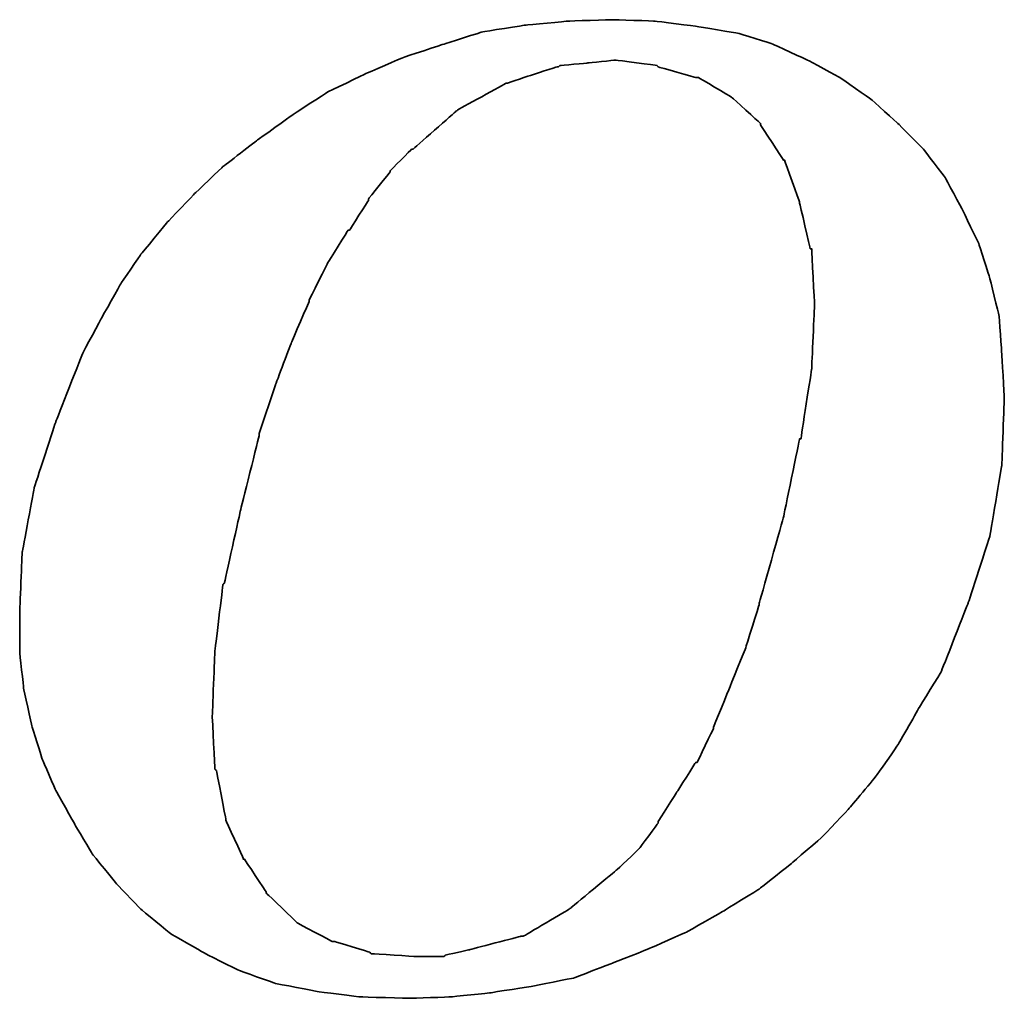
# Model space of a CAD drawing. Header units: millimetres. Extents: x 459 to 856, y -221 to -73.
# Tile 44 of 49: x 780.89 to 785.76, y -177.24 to -172.4. Entities that reach past the tile are written whole.
import ezdxf

# ---------------------------------------------------------------- set-up
doc = ezdxf.new("R2010")
doc.units = ezdxf.units.MM
doc.layers.add('DIM', color=4, linetype='CONTINUOUS')
doc.layers.add('layer 1', color=7, linetype='CONTINUOUS')

# ---------------------------------------------------------------- blocks, each defined once
blk = doc.blocks.new('TBI MOTION logo(完整正式版)')
at = {"layer": 'layer 1', "color": 22, "lineweight": 35}
for points, knots in [([(35.79625, -6.98375), (35.79625, -6.98375), (36.23125, -7.43875), (36.23125, -7.43875), (36.23125, -7.43875), (36.23125, -7.43875), (36.75625, -7.87125), (36.75625, -7.87125), (36.75625, -7.87125), (36.75625, -7.87125), (37.33125, -8.20375), (37.33125, -8.20375), (37.33125, -8.20375), (37.33125, -8.20375), (37.95625, -8.51875), (37.95625, -8.51875), (37.95625, -8.51875), (37.95625, -8.51875), (38.62625, -8.75875), (38.62625, -8.75875), (38.62625, -8.75875), (38.62625, -8.75875), (39.37125, -8.90375), (39.37125, -8.90375), (39.37125, -8.90375), (39.37125, -8.90375), (40.14125, -8.99875), (40.14125, -8.99875), (40.14125, -8.99875), (40.14125, -8.99875), (41.02625, -9.02375), (41.02625, -9.02375), (41.02625, -9.02375), (41.02625, -9.02375), (41.74625, -8.99875), (41.74625, -8.99875), (41.74625, -8.99875), (41.74625, -8.99875), (42.46625, -8.92375), (42.46625, -8.92375), (42.46625, -8.92375), (42.46625, -8.92375), (43.21125, -8.80625), (43.21125, -8.80625), (43.21125, -8.80625), (43.21125, -8.80625), (43.93125, -8.66375), (43.93125, -8.66375), (43.93125, -8.66375), (43.93125, -8.66375), (44.62625, -8.39875), (44.62625, -8.39875), (44.62625, -8.39875), (44.62625, -8.39875), (45.29625, -8.13375), (45.29625, -8.13375), (45.29625, -8.13375), (45.29625, -8.13375), (45.94625, -7.84375), (45.94625, -7.84375), (45.94625, -7.84375), (45.94625, -7.84375), (46.61625, -7.46375), (46.61625, -7.46375), (46.61625, -7.46375), (46.61625, -7.46375), (47.24125, -7.07875), (47.24125, -7.07875), (47.24125, -7.07875), (47.24125, -7.07875), (47.81625, -6.62375), (47.81625, -6.62375), (47.81625, -6.62375), (47.81625, -6.62375), (48.36875, -6.14375), (48.36875, -6.14375), (48.36875, -6.14375), (48.36875, -6.14375), (48.84625, -5.64125), (48.84625, -5.64125), (48.84625, -5.64125), (48.84625, -5.64125), (49.32625, -5.06375), (49.32625, -5.06375), (49.32625, -5.06375), (49.32625, -5.06375), (49.71125, -4.51374), (49.71125, -4.51374), (49.71125, -4.51374), (49.71125, -4.51374), (50.09625, -3.83874), (50.09625, -3.83874), (50.09625, -3.83874), (50.09625, -3.83874), (50.48125, -3.21374), (50.48125, -3.21374), (50.48125, -3.21374), (50.48125, -3.21374), (50.96125, -1.99125), (50.96125, -1.99125), (50.96125, -1.99125), (50.96125, -1.99125), (51.34375, -0.81875), (51.34375, -0.81875), (51.34375, -0.81875), (51.34375, -0.81875), (51.56125, 0.45624), (51.56125, 0.45624), (51.56125, 0.45624), (51.56125, 0.45624), (51.60625, 1.67624), (51.60625, 1.67624), (51.60625, 1.67624), (51.60625, 1.67624), (51.56125, 2.44625), (51.56125, 2.44625), (51.56125, 2.44625), (51.56125, 2.44625), (51.51125, 3.14125), (51.51125, 3.14125), (51.51125, 3.14125), (51.51125, 3.14125), (51.34375, 3.81125), (51.34375, 3.81125), (51.34375, 3.81125), (51.34375, 3.81125), (51.15125, 4.41125), (51.15125, 4.41125), (51.15125, 4.41125), (51.15125, 4.41125), (50.86125, 5.01125), (50.86125, 5.01125), (50.86125, 5.01125), (50.86125, 5.01125), (50.55125, 5.58875), (50.55125, 5.58875), (50.55125, 5.58875), (50.55125, 5.58875), (50.16625, 6.09125), (50.16625, 6.09125), (50.16625, 6.09125), (50.16625, 6.09125), (49.71125, 6.54875), (49.71125, 6.54875), (49.71125, 6.54875), (49.71125, 6.54875), (49.23125, 6.98125), (49.23125, 6.98125), (49.23125, 6.98125), (49.23125, 6.98125), (48.67875, 7.36625), (48.67875, 7.36625), (48.67875, 7.36625), (48.67875, 7.36625), (48.10375, 7.67625), (48.10375, 7.67625), (48.10375, 7.67625), (48.10375, 7.67625), (47.48125, 7.96375), (47.48125, 7.96375), (47.48125, 7.96375), (47.48125, 7.96375), (46.85625, 8.15625), (46.85625, 8.15625), (46.85625, 8.15625), (46.85625, 8.15625), (46.13625, 8.27624), (46.13625, 8.27624), (46.13625, 8.27624), (46.13625, 8.27624), (45.39125, 8.37125), (45.39125, 8.37125), (45.39125, 8.37125), (45.39125, 8.37125), (44.62625, 8.39624), (44.62625, 8.39624), (44.62625, 8.39624), (44.62625, 8.39624), (43.83625, 8.37125), (43.83625, 8.37125), (43.83625, 8.37125), (43.83625, 8.37125), (43.09125, 8.30125), (43.09125, 8.30125), (43.09125, 8.30125), (43.09125, 8.30125), (42.32125, 8.18125), (42.32125, 8.18125), (42.32125, 8.18125), (42.32125, 8.18125), (41.62875, 7.96375), (41.62875, 7.96375), (41.62875, 7.96375), (41.62875, 7.96375), (40.90625, 7.72625), (40.90625, 7.72625), (40.90625, 7.72625), (40.90625, 7.72625), (40.23624, 7.43625), (40.23624, 7.43625), (40.23624, 7.43625), (40.23624, 7.43625), (39.54124, 7.10125), (39.54124, 7.10125), (39.54124, 7.10125), (39.54124, 7.10125), (38.91625, 6.69125), (38.91625, 6.69125), (38.91625, 6.69125), (38.91625, 6.69125), (38.31625, 6.26125), (38.31625, 6.26125), (38.31625, 6.26125), (38.31625, 6.26125), (37.69125, 5.78125), (37.69125, 5.78125), (37.69125, 5.78125), (37.69125, 5.78125), (37.18625, 5.30125), (37.18625, 5.30125), (37.18625, 5.30125), (37.18625, 5.30125), (36.70625, 4.79624), (36.70625, 4.79624), (36.70625, 4.79624), (36.70625, 4.79624), (36.23125, 4.22125), (36.23125, 4.22125), (36.23125, 4.22125), (36.23125, 4.22125), (35.87124, 3.69375), (35.87124, 3.69375), (35.87124, 3.69375), (35.87124, 3.69375), (35.53125, 3.09125), (35.53125, 3.09125), (35.53125, 3.09125), (35.53125, 3.09125), (35.19875, 2.47125), (35.19875, 2.47125), (35.19875, 2.47125), (35.19875, 2.47125), (34.71625, 1.24625), (34.71625, 1.24625), (34.71625, 1.24625), (34.71625, 1.24625), (34.33125, 0.06874), (34.33125, 0.06874), (34.33125, 0.06874), (34.33125, 0.06874), (34.11625, -1.07875), (34.11625, -1.07875), (34.11625, -1.07875), (34.11625, -1.07875), (34.07125, -2.15875), (34.07125, -2.15875), (34.07125, -2.15875), (34.07125, -2.15875), (34.07125, -2.85375), (34.07125, -2.85375), (34.07125, -2.85375), (34.07125, -2.85375), (34.14125, -3.50375), (34.14125, -3.50375), (34.14125, -3.50375), (34.14125, -3.50375), (34.28625, -4.17375), (34.28625, -4.17375), (34.28625, -4.17375), (34.28625, -4.17375), (34.47625, -4.77624), (34.47625, -4.77624), (34.47625, -4.77624), (34.47625, -4.77624), (34.71625, -5.32625), (34.71625, -5.32625), (34.71625, -5.32625), (34.71625, -5.32625), (35.05375, -5.92875), (35.05375, -5.92875), (35.05375, -5.92875), (35.05375, -5.92875), (35.36375, -6.45375), (35.36375, -6.45375), (35.36375, -6.45375), (35.36375, -6.45375), (35.79625, -6.98375), (35.79625, -6.98375)], [0, 0, 0, 0, 0.01388889, 0.01388889, 0.01388889, 0.0138889, 0.02777778, 0.02777778, 0.02777778, 0.02777779, 0.04166667, 0.04166667, 0.04166667, 0.04166668, 0.05555556, 0.05555556, 0.05555556, 0.05555557, 0.06944444, 0.06944444, 0.06944444, 0.06944445, 0.08333333, 0.08333333, 0.08333333, 0.08333334, 0.09722222, 0.09722222, 0.09722222, 0.09722223, 0.11111111, 0.11111111, 0.11111111, 0.11111112, 0.125, 0.125, 0.125, 0.12500001, 0.13888889, 0.13888889, 0.13888889, 0.1388889, 0.15277778, 0.15277778, 0.15277778, 0.15277779, 0.16666667, 0.16666667, 0.16666667, 0.16666668, 0.18055556, 0.18055556, 0.18055556, 0.18055557, 0.19444444, 0.19444444, 0.19444444, 0.19444445, 0.20833333, 0.20833333, 0.20833333, 0.20833334, 0.22222222, 0.22222222, 0.22222222, 0.22222223, 0.23611111, 0.23611111, 0.23611111, 0.23611112, 0.25, 0.25, 0.25, 0.25000001, 0.26388889, 0.26388889, 0.26388889, 0.2638889, 0.27777778, 0.27777778, 0.27777778, 0.27777779, 0.29166667, 0.29166667, 0.29166667, 0.29166668, 0.30555556, 0.30555556, 0.30555556, 0.30555557, 0.31944444, 0.31944444, 0.31944444, 0.31944445, 0.33333333, 0.33333333, 0.33333333, 0.33333334, 0.34722222, 0.34722222, 0.34722222, 0.34722223, 0.36111111, 0.36111111, 0.36111111, 0.36111112, 0.375, 0.375, 0.375, 0.37500001, 0.38888889, 0.38888889, 0.38888889, 0.3888889, 0.40277778, 0.40277778, 0.40277778, 0.40277779, 0.41666667, 0.41666667, 0.41666667, 0.41666668, 0.43055556, 0.43055556, 0.43055556, 0.43055557, 0.44444444, 0.44444444, 0.44444444, 0.44444445, 0.45833333, 0.45833333, 0.45833333, 0.45833334, 0.47222222, 0.47222222, 0.47222222, 0.47222223, 0.48611111, 0.48611111, 0.48611111, 0.48611112, 0.5, 0.5, 0.5, 0.50000001, 0.51388889, 0.51388889, 0.51388889, 0.5138889, 0.52777778, 0.52777778, 0.52777778, 0.52777779, 0.54166667, 0.54166667, 0.54166667, 0.54166668, 0.55555556, 0.55555556, 0.55555556, 0.55555557, 0.56944444, 0.56944444, 0.56944444, 0.56944445, 0.58333333, 0.58333333, 0.58333333, 0.58333334, 0.59722222, 0.59722222, 0.59722222, 0.59722223, 0.61111111, 0.61111111, 0.61111111, 0.61111112, 0.625, 0.625, 0.625, 0.62500001, 0.63888889, 0.63888889, 0.63888889, 0.6388889, 0.65277778, 0.65277778, 0.65277778, 0.65277779, 0.66666667, 0.66666667, 0.66666667, 0.66666668, 0.68055556, 0.68055556, 0.68055556, 0.68055557, 0.69444444, 0.69444444, 0.69444444, 0.69444445, 0.70833333, 0.70833333, 0.70833333, 0.70833334, 0.72222222, 0.72222222, 0.72222222, 0.72222223, 0.73611111, 0.73611111, 0.73611111, 0.73611112, 0.75, 0.75, 0.75, 0.75000001, 0.76388889, 0.76388889, 0.76388889, 0.7638889, 0.77777778, 0.77777778, 0.77777778, 0.77777779, 0.79166667, 0.79166667, 0.79166667, 0.79166668, 0.80555556, 0.80555556, 0.80555556, 0.80555557, 0.81944444, 0.81944444, 0.81944444, 0.81944445, 0.83333333, 0.83333333, 0.83333333, 0.83333334, 0.84722222, 0.84722222, 0.84722222, 0.84722223, 0.86111111, 0.86111111, 0.86111111, 0.86111112, 0.875, 0.875, 0.875, 0.87500001, 0.88888889, 0.88888889, 0.88888889, 0.8888889, 0.90277778, 0.90277778, 0.90277778, 0.90277779, 0.91666667, 0.91666667, 0.91666667, 0.91666668, 0.93055556, 0.93055556, 0.93055556, 0.93055557, 0.94444444, 0.94444444, 0.94444444, 0.94444445, 0.95833333, 0.95833333, 0.95833333, 0.95833334, 0.97222222, 0.97222222, 0.97222222, 0.97222223, 0.98611111, 0.98611111, 0.98611111, 0.98611112, 1, 1, 1, 1]), ([(38.33875, 1.03124), (38.33875, 1.03124), (38.62625, 1.89625), (38.62625, 1.89625), (38.62625, 1.89625), (38.62625, 1.89625), (38.91625, 2.66375), (38.91625, 2.66375), (38.91625, 2.66375), (38.91625, 2.66375), (39.22625, 3.38125), (39.22625, 3.38125), (39.22625, 3.38125), (39.22625, 3.38125), (39.22625, 3.40624), (39.22625, 3.40624), (39.22625, 3.40624), (39.22625, 3.40624), (39.56124, 4.07624), (39.56124, 4.07624), (39.56124, 4.07624), (39.56124, 4.07624), (39.92125, 4.65125), (39.92125, 4.65125), (39.92125, 4.65125), (39.92125, 4.65125), (39.94625, 4.65125), (39.94625, 4.65125), (39.94625, 4.65125), (39.94625, 4.65125), (40.28125, 5.17875), (40.28125, 5.17875), (40.28125, 5.17875), (40.28125, 5.17875), (40.28125, 5.20375), (40.28125, 5.20375), (40.28125, 5.20375), (40.28125, 5.20375), (40.66875, 5.68625), (40.66875, 5.68625), (40.66875, 5.68625), (40.66875, 5.68625), (40.66875, 5.70625), (40.66875, 5.70625), (40.66875, 5.70625), (40.66875, 5.70625), (41.05124, 6.09125), (41.05124, 6.09125), (41.05124, 6.09125), (41.05124, 6.09125), (41.07625, 6.09125), (41.07625, 6.09125), (41.07625, 6.09125), (41.07625, 6.09125), (41.84125, 6.76625), (41.84125, 6.76625), (41.84125, 6.76625), (41.84125, 6.76625), (41.86625, 6.78625), (41.86625, 6.78625), (41.86625, 6.78625), (41.86625, 6.78625), (42.73125, 7.26624), (42.73125, 7.26624), (42.73125, 7.26624), (42.73125, 7.26624), (42.75625, 7.26624), (42.75625, 7.26624), (42.75625, 7.26624), (42.75625, 7.26624), (43.18625, 7.41125), (43.18625, 7.41125), (43.18625, 7.41125), (43.18625, 7.41125), (43.64125, 7.55625), (43.64125, 7.55625), (43.64125, 7.55625), (43.64125, 7.55625), (43.66625, 7.55625), (43.66625, 7.55625), (43.66625, 7.55625), (43.66625, 7.55625), (43.69125, 7.58124), (43.69125, 7.58124), (43.69125, 7.58124), (43.69125, 7.58124), (44.19125, 7.62625), (44.19125, 7.62625), (44.19125, 7.62625), (44.19125, 7.62625), (44.67125, 7.67625), (44.67125, 7.67625), (44.67125, 7.67625), (44.67125, 7.67625), (44.69625, 7.67625), (44.69625, 7.67625), (44.69625, 7.67625), (44.69625, 7.67625), (45.41875, 7.58124), (45.41875, 7.58124), (45.41875, 7.58124), (45.41875, 7.58124), (45.44125, 7.55625), (45.44125, 7.55625), (45.44125, 7.55625), (45.44125, 7.55625), (46.11125, 7.36625), (46.11125, 7.36625), (46.11125, 7.36625), (46.11125, 7.36625), (46.13625, 7.36625), (46.13625, 7.36625), (46.13625, 7.36625), (46.13625, 7.36625), (46.15875, 7.36625), (46.15875, 7.36625), (46.15875, 7.36625), (46.15875, 7.36625), (46.73625, 7.02624), (46.73625, 7.02624), (46.73625, 7.02624), (46.73625, 7.02624), (46.76125, 7.00624), (46.76125, 7.00624), (46.76125, 7.00624), (46.76125, 7.00624), (47.24125, 6.57124), (47.24125, 6.57124), (47.24125, 6.57124), (47.24125, 6.57124), (47.26625, 6.54875), (47.26625, 6.54875), (47.26625, 6.54875), (47.26625, 6.54875), (47.26625, 6.52375), (47.26625, 6.52375), (47.26625, 6.52375), (47.26625, 6.52375), (47.67375, 5.89875), (47.67375, 5.89875), (47.67375, 5.89875), (47.67375, 5.89875), (47.69625, 5.89875), (47.69625, 5.89875), (47.69625, 5.89875), (47.69625, 5.89875), (47.69625, 5.87625), (47.69625, 5.87625), (47.69625, 5.87625), (47.69625, 5.87625), (47.96125, 5.15625), (47.96125, 5.15625), (47.96125, 5.15625), (47.96125, 5.15625), (47.96125, 5.13125), (47.96125, 5.13125), (47.96125, 5.13125), (47.96125, 5.13125), (48.15125, 4.31875), (48.15125, 4.31875), (48.15125, 4.31875), (48.15125, 4.31875), (48.17625, 4.31875), (48.17625, 4.31875), (48.17625, 4.31875), (48.17625, 4.31875), (48.17625, 4.29125), (48.17625, 4.29125), (48.17625, 4.29125), (48.17625, 4.29125), (48.22625, 3.33125), (48.22625, 3.33125), (48.22625, 3.33125), (48.22625, 3.33125), (48.22625, 3.30875), (48.22625, 3.30875), (48.22625, 3.30875), (48.22625, 3.30875), (48.17625, 2.20624), (48.17625, 2.20624), (48.17625, 2.20624), (48.17625, 2.20624), (48.17625, 2.18124), (48.17625, 2.18124), (48.17625, 2.18124), (48.17625, 2.18124), (47.98375, 0.93624), (47.98375, 0.93624), (47.98375, 0.93624), (47.98375, 0.93624), (47.96125, 0.93624), (47.96125, 0.93624), (47.96125, 0.93624), (47.96125, 0.93624), (47.67375, -0.45874), (47.67375, -0.45874), (47.67375, -0.45874), (47.67375, -0.45874), (47.24125, -1.99125), (47.24125, -1.99125), (47.24125, -1.99125), (47.24125, -1.99125), (47.24125, -2.01874), (47.24125, -2.01874), (47.24125, -2.01874), (47.24125, -2.01874), (47.00125, -2.78375), (47.00125, -2.78375), (47.00125, -2.78375), (47.00125, -2.78375), (46.71125, -3.50375), (46.71125, -3.50375), (46.71125, -3.50375), (46.71125, -3.50375), (46.42625, -4.19875), (46.42625, -4.19875), (46.42625, -4.19875), (46.42625, -4.19875), (46.42625, -4.22375), (46.42625, -4.22375), (46.42625, -4.22375), (46.42625, -4.22375), (46.13625, -4.82374), (46.13625, -4.82374), (46.13625, -4.82374), (46.13625, -4.82374), (46.11125, -4.82374), (46.11125, -4.82374), (46.11125, -4.82374), (46.11125, -4.82374), (45.77625, -5.35125), (45.77625, -5.35125), (45.77625, -5.35125), (45.77625, -5.35125), (45.44125, -5.87875), (45.44125, -5.87875), (45.44125, -5.87875), (45.44125, -5.87875), (45.44125, -5.90375), (45.44125, -5.90375), (45.44125, -5.90375), (45.44125, -5.90375), (45.10625, -6.35875), (45.10625, -6.35875), (45.10625, -6.35875), (45.10625, -6.35875), (45.08125, -6.38375), (45.08125, -6.38375), (45.08125, -6.38375), (45.08125, -6.38375), (44.69625, -6.74375), (44.69625, -6.74375), (44.69625, -6.74375), (44.69625, -6.74375), (43.88375, -7.41625), (43.88375, -7.41625), (43.88375, -7.41625), (43.88375, -7.41625), (43.85625, -7.43875), (43.85625, -7.43875), (43.85625, -7.43875), (43.85625, -7.43875), (43.04125, -7.91875), (43.04125, -7.91875), (43.04125, -7.91875), (43.04125, -7.91875), (43.01625, -7.91875), (43.01625, -7.91875), (43.01625, -7.91875), (43.01625, -7.91875), (42.99625, -7.91875), (42.99625, -7.91875), (42.99625, -7.91875), (42.99625, -7.91875), (42.08125, -8.15875), (42.08125, -8.15875), (42.08125, -8.15875), (42.08125, -8.15875), (41.65125, -8.25625), (41.65125, -8.25625), (41.65125, -8.25625), (41.65125, -8.25625), (41.62875, -8.27875), (41.62875, -8.27875), (41.62875, -8.27875), (41.62875, -8.27875), (41.60125, -8.27875), (41.60125, -8.27875), (41.60125, -8.27875), (41.60125, -8.27875), (41.12125, -8.27875), (41.12125, -8.27875), (41.12125, -8.27875), (41.12125, -8.27875), (40.35624, -8.23125), (40.35624, -8.23125), (40.35624, -8.23125), (40.35624, -8.23125), (40.33125, -8.23125), (40.33125, -8.23125), (40.33125, -8.23125), (40.33125, -8.23125), (40.30625, -8.20375), (40.30625, -8.20375), (40.30625, -8.20375), (40.30625, -8.20375), (39.68375, -8.01375), (39.68375, -8.01375), (39.68375, -8.01375), (39.68375, -8.01375), (39.66124, -8.01375), (39.66124, -8.01375), (39.66124, -8.01375), (39.66124, -8.01375), (39.63625, -8.01375), (39.63625, -8.01375), (39.63625, -8.01375), (39.63625, -8.01375), (39.01125, -7.67875), (39.01125, -7.67875), (39.01125, -7.67875), (39.01125, -7.67875), (38.98875, -7.65375), (38.98875, -7.65375), (38.98875, -7.65375), (38.98875, -7.65375), (38.48625, -7.17375), (38.48625, -7.17375), (38.48625, -7.17375), (38.48625, -7.17375), (38.45875, -7.14875), (38.45875, -7.14875), (38.45875, -7.14875), (38.45875, -7.14875), (38.45875, -7.12875), (38.45875, -7.12875), (38.45875, -7.12875), (38.45875, -7.12875), (38.07625, -6.54875), (38.07625, -6.54875), (38.07625, -6.54875), (38.07625, -6.54875), (38.05125, -6.54875), (38.05125, -6.54875), (38.05125, -6.54875), (38.05125, -6.54875), (38.05125, -6.52875), (38.05125, -6.52875), (38.05125, -6.52875), (38.05125, -6.52875), (37.74125, -5.85375), (37.74125, -5.85375), (37.74125, -5.85375), (37.74125, -5.85375), (37.74125, -5.82875), (37.74125, -5.82875), (37.74125, -5.82875), (37.74125, -5.82875), (37.57375, -4.96875), (37.57375, -4.96875), (37.57375, -4.96875), (37.57375, -4.96875), (37.54625, -4.94375), (37.54625, -4.94375), (37.54625, -4.94375), (37.54625, -4.94375), (37.50125, -4.03375), (37.50125, -4.03375), (37.50125, -4.03375), (37.50125, -4.03375), (37.50125, -4.00875), (37.50125, -4.00875), (37.50125, -4.00875), (37.50125, -4.00875), (37.54625, -2.85375), (37.54625, -2.85375), (37.54625, -2.85375), (37.54625, -2.85375), (37.69125, -1.65875), (37.69125, -1.65875), (37.69125, -1.65875), (37.69125, -1.65875), (37.71624, -1.63375), (37.71624, -1.63375), (37.71624, -1.63375), (37.71624, -1.63375), (38.00375, -0.33875), (38.00375, -0.33875), (38.00375, -0.33875), (38.00375, -0.33875), (38.33875, 1.00624), (38.33875, 1.00624), (38.33875, 1.00624), (38.33875, 1.00624), (38.33875, 1.03124), (38.33875, 1.03124)], [0, 0, 0, 0, 0.01010101, 0.01010101, 0.01010101, 0.01010102, 0.02020202, 0.02020202, 0.02020202, 0.02020203, 0.03030303, 0.03030303, 0.03030303, 0.03030304, 0.04040404, 0.04040404, 0.04040404, 0.04040405, 0.05050505, 0.05050505, 0.05050505, 0.05050506, 0.06060606, 0.06060606, 0.06060606, 0.06060607, 0.07070707, 0.07070707, 0.07070707, 0.07070708, 0.08080808, 0.08080808, 0.08080808, 0.08080809, 0.09090909, 0.09090909, 0.09090909, 0.0909091, 0.1010101, 0.1010101, 0.1010101, 0.10101011, 0.11111111, 0.11111111, 0.11111111, 0.11111112, 0.12121212, 0.12121212, 0.12121212, 0.12121213, 0.13131313, 0.13131313, 0.13131313, 0.13131314, 0.14141414, 0.14141414, 0.14141414, 0.14141415, 0.15151515, 0.15151515, 0.15151515, 0.15151516, 0.16161616, 0.16161616, 0.16161616, 0.16161617, 0.17171717, 0.17171717, 0.17171717, 0.17171718, 0.18181818, 0.18181818, 0.18181818, 0.18181819, 0.19191919, 0.19191919, 0.19191919, 0.1919192, 0.2020202, 0.2020202, 0.2020202, 0.20202021, 0.21212121, 0.21212121, 0.21212121, 0.21212122, 0.22222222, 0.22222222, 0.22222222, 0.22222223, 0.23232323, 0.23232323, 0.23232323, 0.23232324, 0.24242424, 0.24242424, 0.24242424, 0.24242425, 0.25252525, 0.25252525, 0.25252525, 0.25252526, 0.26262626, 0.26262626, 0.26262626, 0.26262627, 0.27272727, 0.27272727, 0.27272727, 0.27272728, 0.28282828, 0.28282828, 0.28282828, 0.28282829, 0.29292929, 0.29292929, 0.29292929, 0.2929293, 0.3030303, 0.3030303, 0.3030303, 0.30303031, 0.31313131, 0.31313131, 0.31313131, 0.31313132, 0.32323232, 0.32323232, 0.32323232, 0.32323233, 0.33333333, 0.33333333, 0.33333333, 0.33333334, 0.34343434, 0.34343434, 0.34343434, 0.34343435, 0.35353535, 0.35353535, 0.35353535, 0.35353536, 0.36363636, 0.36363636, 0.36363636, 0.36363637, 0.37373737, 0.37373737, 0.37373737, 0.37373738, 0.38383838, 0.38383838, 0.38383838, 0.38383839, 0.39393939, 0.39393939, 0.39393939, 0.3939394, 0.4040404, 0.4040404, 0.4040404, 0.40404041, 0.41414141, 0.41414141, 0.41414141, 0.41414142, 0.42424242, 0.42424242, 0.42424242, 0.42424243, 0.43434343, 0.43434343, 0.43434343, 0.43434344, 0.44444444, 0.44444444, 0.44444444, 0.44444445, 0.45454545, 0.45454545, 0.45454545, 0.45454546, 0.46464646, 0.46464646, 0.46464646, 0.46464647, 0.47474747, 0.47474747, 0.47474747, 0.47474748, 0.48484848, 0.48484848, 0.48484848, 0.48484849, 0.49494949, 0.49494949, 0.49494949, 0.4949495, 0.50505051, 0.50505051, 0.50505051, 0.50505052, 0.51515152, 0.51515152, 0.51515152, 0.51515153, 0.52525253, 0.52525253, 0.52525253, 0.52525254, 0.53535354, 0.53535354, 0.53535354, 0.53535355, 0.54545455, 0.54545455, 0.54545455, 0.54545456, 0.55555556, 0.55555556, 0.55555556, 0.55555557, 0.56565657, 0.56565657, 0.56565657, 0.56565658, 0.57575758, 0.57575758, 0.57575758, 0.57575759, 0.58585859, 0.58585859, 0.58585859, 0.5858586, 0.5959596, 0.5959596, 0.5959596, 0.59595961, 0.60606061, 0.60606061, 0.60606061, 0.60606062, 0.61616162, 0.61616162, 0.61616162, 0.61616163, 0.62626263, 0.62626263, 0.62626263, 0.62626264, 0.63636364, 0.63636364, 0.63636364, 0.63636365, 0.64646465, 0.64646465, 0.64646465, 0.64646466, 0.65656566, 0.65656566, 0.65656566, 0.65656567, 0.66666667, 0.66666667, 0.66666667, 0.66666668, 0.67676768, 0.67676768, 0.67676768, 0.67676769, 0.68686869, 0.68686869, 0.68686869, 0.6868687, 0.6969697, 0.6969697, 0.6969697, 0.69696971, 0.70707071, 0.70707071, 0.70707071, 0.70707072, 0.71717172, 0.71717172, 0.71717172, 0.71717173, 0.72727273, 0.72727273, 0.72727273, 0.72727274, 0.73737374, 0.73737374, 0.73737374, 0.73737375, 0.74747475, 0.74747475, 0.74747475, 0.74747476, 0.75757576, 0.75757576, 0.75757576, 0.75757577, 0.76767677, 0.76767677, 0.76767677, 0.76767678, 0.77777778, 0.77777778, 0.77777778, 0.77777779, 0.78787879, 0.78787879, 0.78787879, 0.7878788, 0.7979798, 0.7979798, 0.7979798, 0.79797981, 0.80808081, 0.80808081, 0.80808081, 0.80808082, 0.81818182, 0.81818182, 0.81818182, 0.81818183, 0.82828283, 0.82828283, 0.82828283, 0.82828284, 0.83838384, 0.83838384, 0.83838384, 0.83838385, 0.84848485, 0.84848485, 0.84848485, 0.84848486, 0.85858586, 0.85858586, 0.85858586, 0.85858587, 0.86868687, 0.86868687, 0.86868687, 0.86868688, 0.87878788, 0.87878788, 0.87878788, 0.87878789, 0.88888889, 0.88888889, 0.88888889, 0.8888889, 0.8989899, 0.8989899, 0.8989899, 0.89898991, 0.90909091, 0.90909091, 0.90909091, 0.90909092, 0.91919192, 0.91919192, 0.91919192, 0.91919193, 0.92929293, 0.92929293, 0.92929293, 0.92929294, 0.93939394, 0.93939394, 0.93939394, 0.93939395, 0.94949495, 0.94949495, 0.94949495, 0.94949496, 0.95959596, 0.95959596, 0.95959596, 0.95959597, 0.96969697, 0.96969697, 0.96969697, 0.96969698, 0.97979798, 0.97979798, 0.97979798, 0.97979799, 0.98989899, 0.98989899, 0.98989899, 0.989899, 1, 1, 1, 1])]:
    blk.add_open_spline(points, degree=3, knots=knots, dxfattribs=at)

msp = doc.modelspace()

# ---------------------------------------------------------------- block references
at = {"layer": 'DIM', "color": 7, "xscale": 0.2778823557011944, "yscale": 0.2778823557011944, "zscale": 0.2778823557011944}
msp.add_blockref('TBI MOTION logo(完整正式版)', (771.4191, -174.7296), dxfattribs=at)

doc.saveas('drawing.dxf')
